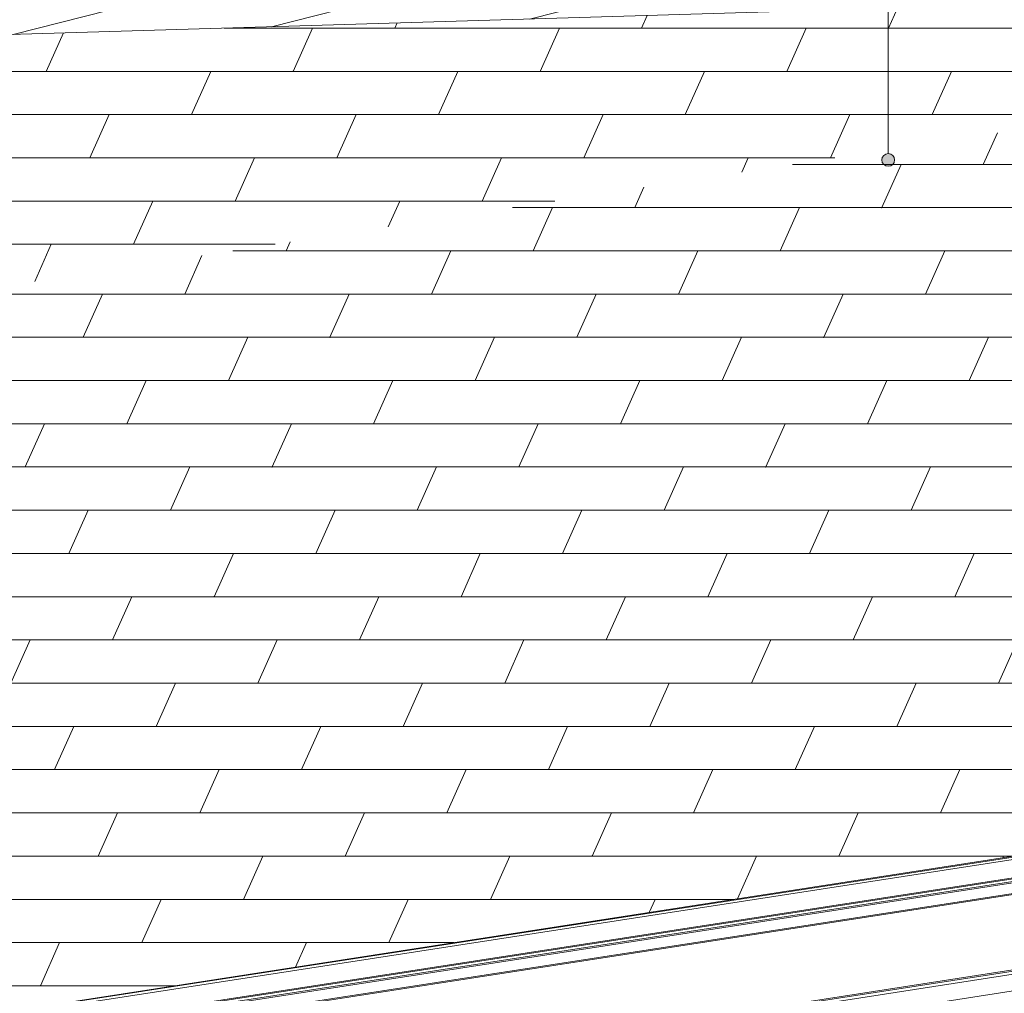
# Model space of a CAD drawing. Header units: millimetres. Extents: x -65 to 293624, y -1905 to 31061.
# Tile 177 of 256: x 110957 to 113266, y 22745 to 25029. Entities that reach past the tile are written whole.
import ezdxf

# ---------------------------------------------------------------- set-up
doc = ezdxf.new("R2010")
doc.units = ezdxf.units.MM
doc.header["$MEASUREMENT"] = 0
for name, color, linetype in [('00 Silt sein.AR', 7, 'Continuous'), ('1248 Vihmaveerennid.AR', 7, 'Continuous'), ('1263 Katusekate - plekk.AR', 7, 'Continuous')]:
    doc.layers.add(name, color=color, linetype=linetype)
doc.styles.add('GENERATED_STYLE_4', font='txt', dxfattribs={"width": 0.84})

# ---------------------------------------------------------------- blocks, each defined once
blk = doc.blocks.new('Section Element_1415_3', base_point=(20443.1, 12361.4))
at = {"layer": '1263 Katusekate - plekk.AR', "linetype": 'Continuous', "lineweight": 0, "true_color": 0x000000}
h = blk.add_hatch(dxfattribs=at)
h.set_pattern_fill('Valtsplekk_1_0003', color=178, style=0, pattern_type=2)
h.set_pattern_definition([(14.25803, (89987.18, 24697.27), (534.76955, 0.0002), [])])
h.paths.add_polyline_path([(104401.9, 25251.5), (104401.9, 24800.4), (115361.9, 25125.5), (115361.9, 25135.1), (115357.5, 25220.5), (115361.9, 25221.3), (115361.9, 25229.9), (115363.9, 25228.8), (115363.9, 25221.6), (122464.8, 26406.1), (117758.8, 26168.2), (117758.8, 25799), (117756.5, 25794.6), (117738.7, 25789.9), (117708.1, 25785.5), (117669.4, 25782.1), (117628.5, 25780.2), (117591.6, 25780.1), (117564.4, 25781.8), (117550.9, 25785.1), (117550.9, 26157.7), (106922.6, 25620.3), (106922.6, 25058), (106920.3, 25053.7), (106902.5, 25048.9), (106871.9, 25044.5), (106833.2, 25041.1), (106792.3, 25039.2), (106755.4, 25039.1), (106728.1, 25040.8), (106714.6, 25044.1), (106714.6, 25609.8), (106494, 25598.6)])
blk = doc.blocks.new('*X1520', base_point=(20443.1, 12361.4))
at = {"layer": '1263 Katusekate - plekk.AR', "color": 7, "linetype": 'Continuous', "lineweight": 13}
for p, q in [((113015.1, 25055.9), (112994.2, 25009)), ((112428.4, 25038.5), (112415.3, 25009)), ((111436.6, 25009), (111450.4, 25009)), ((111643.4, 25009), (111436.6, 25009)), ((111450.4, 25009), (111643.4, 25009)), ((111643.4, 25009), (111598.1, 24907.6)), ((112415.3, 25009), (111643.4, 25009)), ((111643.4, 25009), (111836.4, 25009)), ((111841.7, 25021.1), (111836.4, 25009)), ((111836.4, 25009), (112608.3, 25009)), ((112222.3, 25009), (112177, 24907.6)), ((112801.2, 25009), (112415.3, 25009)), ((112608.3, 25009), (112801.2, 25009)), ((112801.2, 25009), (112756, 24907.6)), ((113573.2, 25009), (112801.2, 25009)), ((112801.2, 25009), (112994.2, 25009)), ((112994.2, 25009), (113766.1, 25009)), ((111059.5, 24997.9), (111019.2, 24907.6)), ((110440.2, 24907.6), (111212.2, 24907.6)), ((110440.2, 24907.6), (111598.1, 24907.6)), ((111212.2, 24907.6), (111598.1, 24907.6)), ((111405.1, 24907.6), (111359.8, 24806.2)), ((111598.1, 24907.6), (112370, 24907.6)), ((111598.1, 24907.6), (112756, 24907.6)), ((111984.1, 24907.6), (111938.8, 24806.2)), ((112370, 24907.6), (112756, 24907.6)), ((112563, 24907.6), (112517.7, 24806.2)), ((112756, 24907.6), (113527.9, 24907.6)), ((112756, 24907.6), (113913.8, 24907.6)), ((113141.9, 24907.6), (113096.6, 24806.2)), ((110395, 24806.2), (111552.8, 24806.2)), ((111166.9, 24806.2), (111121.6, 24704.8)), ((111552.8, 24806.2), (112710.7, 24806.2)), ((111745.8, 24806.2), (111700.5, 24704.8)), ((112324.7, 24806.2), (112279.4, 24704.8)), ((112710.7, 24806.2), (113524.4, 24806.2)), ((112903.7, 24806.2), (112858.4, 24704.8)), ((111121.6, 24704.8), (110349.7, 24704.8)), ((110542.7, 24704.8), (111314.6, 24704.8)), ((111507.5, 24704.8), (111121.6, 24704.8)), ((111314.6, 24704.8), (111507.5, 24704.8)), ((111507.5, 24704.8), (111462.3, 24603.4)), ((112279.4, 24704.8), (111507.5, 24704.8)), ((111507.5, 24704.8), (111700.5, 24704.8)), ((111700.5, 24704.8), (112472.4, 24704.8)), ((112086.5, 24704.8), (112041.2, 24603.4)), ((112665.4, 24704.8), (112279.4, 24704.8)), ((112472.4, 24704.8), (112665.4, 24704.8)), ((112665.4, 24704.8), (112650.4, 24671.2)), ((112868.1, 24704.8), (112665.4, 24704.8)), ((112665.4, 24704.8), (112858.4, 24704.8)), ((112858.4, 24704.8), (112868.1, 24704.8)), ((110304.4, 24603.4), (111076.3, 24603.4)), ((110304.4, 24603.4), (111462.3, 24603.4)), ((111076.3, 24603.4), (111462.3, 24603.4)), ((111269.3, 24603.4), (111224, 24502)), ((111462.3, 24603.4), (112211.9, 24603.4)), ((111462.3, 24603.4), (112211.9, 24603.4)), ((111848.2, 24603.4), (111821.3, 24543.1)), ((110259.1, 24502), (111417, 24502)), ((111031, 24502), (110992.1, 24415)), ((111417, 24502), (111555.6, 24502))]:
    blk.add_line(p, q, dxfattribs=at)
for p in [(111598.1, 24907.6), (111598.1, 24907.6), (111598.1, 24907.6), (111598.1, 24907.6), (112756, 24907.6), (112756, 24907.6), (112756, 24907.6), (112756, 24907.6), (111462.3, 24603.4), (111462.3, 24603.4), (111462.3, 24603.4), (111462.3, 24603.4)]:
    blk.add_point(p, dxfattribs=at)
blk = doc.blocks.new('Section Element_1416_3', base_point=(20443.1, 12361.4))
at = {"layer": '1263 Katusekate - plekk.AR', "color": 7, "linetype": 'Continuous', "lineweight": 13}
blk.add_line((115361.9, 25125.5), (104401.9, 24800.4), dxfattribs=at)
at = {"layer": '1263 Katusekate - plekk.AR', "lineweight": 0}
blk.add_blockref('*X1520', (20443.1, 12361.4), dxfattribs=at)
blk = doc.blocks.new('Section Element_1428_3', base_point=(20443.1, 12361.4))
at = {"layer": '1248 Vihmaveerennid.AR', "color": 7, "linetype": 'Continuous', "lineweight": 13}
for p, q in [((107381.9, 22154), (129281.9, 25532.6)), ((107388.8, 22149.1), (129261.3, 25523.5)), ((107406.7, 22109.2), (129256.3, 25480)), ((107407, 22106.9), (129256.2, 25477.8)), ((107525.6, 22118.8), (129095.3, 25446.5)), ((107560.2, 22120.9), (129095.3, 25443.3)), ((107563.3, 22094.1), (129095.3, 25416)), ((107565.9, 22097.1), (129095.3, 25418.6)), ((107568, 21915.2), (129117.8, 25239.8)), ((107570.5, 21918.3), (129117.5, 25242.5)), ((107543.9, 21904.1), (115361.9, 23110.2)), ((107539.8, 21864.3), (115361.9, 23071))]:
    blk.add_line(p, q, dxfattribs=at)
blk = doc.blocks.new('*X1546', base_point=(20443.1, 12361.4))
at = {"layer": '1263 Katusekate - plekk.AR', "color": 7, "linetype": 'Continuous', "lineweight": 13}
for p, q in [((113249.7, 24763.8), (113216.5, 24689.5)), ((112769, 24689.5), (112830.5, 24689.5)), ((113023.5, 24689.5), (112769, 24689.5)), ((112830.5, 24689.5), (113023.5, 24689.5)), ((113023.5, 24689.5), (112978.2, 24588.1)), ((113795.4, 24689.5), (113023.5, 24689.5)), ((113023.5, 24689.5), (113216.5, 24689.5)), ((113216.5, 24689.5), (113988.4, 24689.5)), ((112420.5, 24635.7), (112399.3, 24588.1)), ((112112.7, 24588.1), (112592.3, 24588.1)), ((112112.7, 24588.1), (112978.2, 24588.1)), ((112206.3, 24588.1), (112161, 24486.7)), ((112592.3, 24588.1), (112978.2, 24588.1)), ((112785.2, 24588.1), (112740, 24486.7)), ((112978.2, 24588.1), (113750.1, 24588.1)), ((112978.2, 24588.1), (114136.1, 24588.1)), ((111591.4, 24507.6), (111582.1, 24486.7)), ((111384.1, 24475.6), (111343.8, 24385.3)), ((111456.4, 24486.7), (111775.1, 24486.7)), ((111775.1, 24486.7), (112932.9, 24486.7)), ((111968.1, 24486.7), (111922.8, 24385.3)), ((112547, 24486.7), (112501.7, 24385.3)), ((112932.9, 24486.7), (114090.8, 24486.7)), ((113125.9, 24486.7), (113080.6, 24385.3)), ((111343.8, 24385.3), (110800.2, 24385.3)), ((110800.2, 24385.3), (111536.8, 24385.3)), ((111150.9, 24385.3), (111105.6, 24283.9)), ((111729.8, 24385.3), (111343.8, 24385.3)), ((111536.8, 24385.3), (111729.8, 24385.3)), ((111729.8, 24385.3), (111684.5, 24283.9)), ((112501.7, 24385.3), (111729.8, 24385.3)), ((111729.8, 24385.3), (111922.8, 24385.3)), ((111922.8, 24385.3), (112694.7, 24385.3)), ((112308.7, 24385.3), (112263.4, 24283.9)), ((112887.7, 24385.3), (112501.7, 24385.3)), ((112694.7, 24385.3), (112887.7, 24385.3)), ((112887.7, 24385.3), (112842.4, 24283.9)), ((113659.6, 24385.3), (112887.7, 24385.3)), ((112887.7, 24385.3), (113080.6, 24385.3)), ((113080.6, 24385.3), (113852.5, 24385.3)), ((110526.7, 24283.9), (111298.6, 24283.9)), ((110526.7, 24283.9), (111684.5, 24283.9)), ((111298.6, 24283.9), (111684.5, 24283.9)), ((111491.5, 24283.9), (111446.3, 24182.5)), ((111684.5, 24283.9), (112456.4, 24283.9)), ((111684.5, 24283.9), (112842.4, 24283.9)), ((112070.5, 24283.9), (112025.2, 24182.5)), ((112456.4, 24283.9), (112842.4, 24283.9)), ((112649.4, 24283.9), (112604.1, 24182.5)), ((112842.4, 24283.9), (113614.3, 24283.9)), ((112842.4, 24283.9), (114000.2, 24283.9)), ((113228.3, 24283.9), (113183, 24182.5)), ((110481.4, 24182.5), (111639.2, 24182.5)), ((111253.3, 24182.5), (111208, 24081.1)), ((111639.2, 24182.5), (112797.1, 24182.5)), ((111832.2, 24182.5), (111786.9, 24081.1)), ((112411.1, 24182.5), (112365.9, 24081.1)), ((112797.1, 24182.5), (113954.9, 24182.5)), ((112990.1, 24182.5), (112944.8, 24081.1)), ((111208, 24081.1), (110436.1, 24081.1)), ((110629.1, 24081.1), (111401, 24081.1)), ((111015, 24081.1), (110969.7, 23979.7)), ((111593.9, 24081.1), (111208, 24081.1)), ((111401, 24081.1), (111593.9, 24081.1)), ((111593.9, 24081.1), (111548.7, 23979.7)), ((112365.9, 24081.1), (111593.9, 24081.1)), ((111593.9, 24081.1), (111786.9, 24081.1)), ((111786.9, 24081.1), (112558.8, 24081.1)), ((112172.9, 24081.1), (112127.6, 23979.7)), ((112751.8, 24081.1), (112365.9, 24081.1)), ((112558.8, 24081.1), (112751.8, 24081.1)), ((112751.8, 24081.1), (112706.5, 23979.7)), ((113523.7, 24081.1), (112751.8, 24081.1)), ((112751.8, 24081.1), (112944.8, 24081.1)), ((112944.8, 24081.1), (113716.7, 24081.1)), ((110390.8, 23979.7), (111162.7, 23979.7)), ((110390.8, 23979.7), (111548.7, 23979.7)), ((111162.7, 23979.7), (111548.7, 23979.7)), ((111355.7, 23979.7), (111310.4, 23878.3)), ((111548.7, 23979.7), (112320.6, 23979.7)), ((111548.7, 23979.7), (112706.5, 23979.7)), ((111934.6, 23979.7), (111889.3, 23878.3)), ((112320.6, 23979.7), (112706.5, 23979.7)), ((112513.5, 23979.7), (112468.3, 23878.3)), ((112706.5, 23979.7), (113478.4, 23979.7)), ((112706.5, 23979.7), (113864.4, 23979.7)), ((113092.5, 23979.7), (113047.2, 23878.3)), ((110345.5, 23878.3), (111503.4, 23878.3)), ((111117.4, 23878.3), (111072.1, 23776.9)), ((111503.4, 23878.3), (112661.2, 23878.3)), ((111696.4, 23878.3), (111651.1, 23776.9)), ((112275.3, 23878.3), (112230, 23776.9)), ((112661.2, 23878.3), (113819.1, 23878.3)), ((112854.2, 23878.3), (112808.9, 23776.9)), ((111072.1, 23776.9), (110300.2, 23776.9)), ((110493.2, 23776.9), (111265.1, 23776.9)), ((111458.1, 23776.9), (111072.1, 23776.9)), ((111265.1, 23776.9), (111458.1, 23776.9)), ((111458.1, 23776.9), (111412.8, 23675.5)), ((112230, 23776.9), (111458.1, 23776.9)), ((111458.1, 23776.9), (111651.1, 23776.9)), ((111651.1, 23776.9), (112423, 23776.9)), ((112037, 23776.9), (111991.7, 23675.5)), ((112616, 23776.9), (112230, 23776.9)), ((112423, 23776.9), (112616, 23776.9)), ((112616, 23776.9), (112570.7, 23675.5)), ((113387.9, 23776.9), (112616, 23776.9)), ((112616, 23776.9), (112808.9, 23776.9)), ((112808.9, 23776.9), (113580.8, 23776.9)), ((113194.9, 23776.9), (113149.6, 23675.5)), ((110255, 23675.5), (111026.9, 23675.5)), ((110255, 23675.5), (111412.8, 23675.5)), ((111026.9, 23675.5), (111412.8, 23675.5)), ((111219.8, 23675.5), (111174.6, 23574.1)), ((111412.8, 23675.5), (112184.7, 23675.5)), ((111412.8, 23675.5), (112570.7, 23675.5)), ((111798.8, 23675.5), (111753.5, 23574.1)), ((112184.7, 23675.5), (112570.7, 23675.5)), ((112377.7, 23675.5), (112332.4, 23574.1)), ((112570.7, 23675.5), (113342.6, 23675.5)), ((112570.7, 23675.5), (113728.5, 23675.5)), ((112956.6, 23675.5), (112911.3, 23574.1)), ((110209.7, 23574.1), (111367.5, 23574.1)), ((110981.6, 23574.1), (110936.3, 23472.7)), ((111367.5, 23574.1), (112525.4, 23574.1)), ((111560.5, 23574.1), (111515.2, 23472.7)), ((112139.4, 23574.1), (112094.2, 23472.7)), ((112525.4, 23574.1), (113683.2, 23574.1)), ((112718.4, 23574.1), (112673.1, 23472.7)), ((113297.3, 23574.1), (113252, 23472.7)), ((110357.4, 23472.7), (111129.3, 23472.7)), ((111322.2, 23472.7), (110936.3, 23472.7)), ((111129.3, 23472.7), (111322.2, 23472.7)), ((111322.2, 23472.7), (111277, 23371.3)), ((112094.2, 23472.7), (111322.2, 23472.7)), ((111322.2, 23472.7), (111515.2, 23472.7)), ((111515.2, 23472.7), (112287.1, 23472.7)), ((111901.2, 23472.7), (111855.9, 23371.3)), ((112480.1, 23472.7), (112094.2, 23472.7)), ((112287.1, 23472.7), (112480.1, 23472.7)), ((112480.1, 23472.7), (112434.8, 23371.3)), ((113252, 23472.7), (112480.1, 23472.7)), ((112480.1, 23472.7), (112673.1, 23472.7)), ((112673.1, 23472.7), (113445, 23472.7)), ((113059, 23472.7), (113013.8, 23371.3)), ((113638, 23472.7), (113252, 23472.7)), ((110119.1, 23371.3), (111277, 23371.3)), ((110891, 23371.3), (111277, 23371.3)), ((111084, 23371.3), (111038.7, 23269.9)), ((111277, 23371.3), (112048.9, 23371.3)), ((111277, 23371.3), (112434.8, 23371.3)), ((111662.9, 23371.3), (111617.6, 23269.9)), ((112048.9, 23371.3), (112434.8, 23371.3)), ((112241.8, 23371.3), (112196.6, 23269.9)), ((112434.8, 23371.3), (113206.7, 23371.3)), ((112434.8, 23371.3), (113592.7, 23371.3)), ((112820.8, 23371.3), (112775.5, 23269.9)), ((113206.7, 23371.3), (113592.7, 23371.3)), ((110073.8, 23269.9), (111231.7, 23269.9)), ((111231.7, 23269.9), (112389.5, 23269.9)), ((111424.7, 23269.9), (111379.4, 23168.5)), ((112003.6, 23269.9), (111958.3, 23168.5)), ((112389.5, 23269.9), (113547.4, 23269.9)), ((112582.5, 23269.9), (112537.2, 23168.5)), ((113161.4, 23269.9), (113116.2, 23168.5)), ((110221.5, 23168.5), (110993.4, 23168.5)), ((111186.4, 23168.5), (110800.4, 23168.5)), ((110993.4, 23168.5), (111186.4, 23168.5)), ((111186.4, 23168.5), (111141.1, 23067.1)), ((111958.3, 23168.5), (111186.4, 23168.5)), ((111186.4, 23168.5), (111379.4, 23168.5)), ((111379.4, 23168.5), (112151.3, 23168.5)), ((111765.3, 23168.5), (111720, 23067.1)), ((112344.3, 23168.5), (111958.3, 23168.5)), ((112151.3, 23168.5), (112344.3, 23168.5)), ((112344.3, 23168.5), (112299, 23067.1)), ((113116.2, 23168.5), (112344.3, 23168.5)), ((112344.3, 23168.5), (112537.2, 23168.5)), ((112537.2, 23168.5), (113309.1, 23168.5)), ((112923.2, 23168.5), (112877.9, 23067.1)), ((113502.1, 23168.5), (113116.2, 23168.5)), ((109983.3, 23067.1), (111141.1, 23067.1)), ((110755.2, 23067.1), (111141.1, 23067.1)), ((111141.1, 23067.1), (111913, 23067.1)), ((111141.1, 23067.1), (112299, 23067.1)), ((111527.1, 23067.1), (111481.8, 22965.7)), ((111913, 23067.1), (112299, 23067.1)), ((112106, 23067.1), (112060.7, 22965.7)), ((112299, 23067.1), (113070.9, 23067.1)), ((112299, 23067.1), (113288.3, 23067.1)), ((112684.9, 23067.1), (112640.2, 22967)), ((113070.9, 23067.1), (113288.3, 23067.1)), ((113263.9, 23067.1), (113262, 23063.1)), ((109938, 22965.7), (111095.8, 22965.7)), ((111095.8, 22965.7), (112253.7, 22965.7)), ((111288.8, 22965.7), (111243.5, 22864.3)), ((111867.7, 22965.7), (111822.5, 22864.3)), ((112253.7, 22965.7), (112632, 22965.7)), ((112446.7, 22965.7), (112432.9, 22935)), ((111050.5, 22864.3), (110664.6, 22864.3)), ((110857.6, 22864.3), (111050.5, 22864.3)), ((111050.5, 22864.3), (111005.3, 22762.9)), ((111822.5, 22864.3), (111050.5, 22864.3)), ((111050.5, 22864.3), (111243.5, 22864.3)), ((111243.5, 22864.3), (111975.8, 22864.3)), ((111629.5, 22864.3), (111603.8, 22806.9)), ((111975.8, 22864.3), (111822.5, 22864.3)), ((109847.4, 22762.9), (111005.3, 22762.9)), ((110619.3, 22762.9), (111005.3, 22762.9)), ((111005.3, 22762.9), (111319.5, 22762.9)), ((111005.3, 22762.9), (111319.5, 22762.9))]:
    blk.add_line(p, q, dxfattribs=at)
for p in [(112978.2, 24588.1), (112978.2, 24588.1), (112978.2, 24588.1), (112978.2, 24588.1), (111684.5, 24283.9), (111684.5, 24283.9), (111684.5, 24283.9), (111684.5, 24283.9), (112842.4, 24283.9), (112842.4, 24283.9), (112842.4, 24283.9), (112842.4, 24283.9), (111548.7, 23979.7), (111548.7, 23979.7), (111548.7, 23979.7), (111548.7, 23979.7), (112706.5, 23979.7), (112706.5, 23979.7), (112706.5, 23979.7), (112706.5, 23979.7), (111412.8, 23675.5), (111412.8, 23675.5), (111412.8, 23675.5), (111412.8, 23675.5), (112570.7, 23675.5), (112570.7, 23675.5), (112570.7, 23675.5), (112570.7, 23675.5), (111277, 23371.3), (111277, 23371.3), (111277, 23371.3), (111277, 23371.3), (112434.8, 23371.3), (112434.8, 23371.3), (112434.8, 23371.3), (112434.8, 23371.3), (111141.1, 23067.1), (111141.1, 23067.1), (111141.1, 23067.1), (111141.1, 23067.1), (112299, 23067.1), (112299, 23067.1), (112299, 23067.1), (112299, 23067.1), (111005.3, 22762.9), (111005.3, 22762.9), (111005.3, 22762.9), (111005.3, 22762.9)]:
    blk.add_point(p, dxfattribs=at)
blk = doc.blocks.new('*X1549', base_point=(20443.1, 12361.4))
at = {"layer": '1263 Katusekate - plekk.AR', "color": 7, "linetype": 'Continuous', "lineweight": 13}
for p, q in [((112847.5, 22999), (112847.5, 22997.2)), ((112225.6, 22902.9), (112225.6, 22901.3)), ((111603.8, 22806.9), (111603.8, 22805.3))]:
    blk.add_line(p, q, dxfattribs=at)
blk = doc.blocks.new('Section Element_1437_3', base_point=(20443.1, 12361.4))
at = {"layer": '1263 Katusekate - plekk.AR', "color": 7, "linetype": 'Continuous', "lineweight": 13}
blk.add_line((107381.9, 22154.5), (129281.9, 25538.3), dxfattribs=at)
at = {"layer": '1263 Katusekate - plekk.AR', "lineweight": 0}
for name in ['*X1546', '*X1549']:
    blk.add_blockref(name, (20443.1, 12361.4), dxfattribs=at)
blk = doc.blocks.new('Label_15_3', base_point=(112993.5, 24699.9))
at = {"layer": '00 Silt sein.AR', "linetype": 'Continuous', "lineweight": 0, "true_color": 0x000000}
blk.add_hatch(color=178, dxfattribs=at).paths.add_polyline_path([(112978.5, 24699.9), (112979.6, 24694.1), (112982.9, 24689.2), (112987.7, 24686), (112993.5, 24684.9), (112999.2, 24686), (113004.1, 24689.2), (113007.3, 24694.1), (113008.5, 24699.9), (113007.3, 24705.6), (113004.1, 24710.5), (112999.2, 24713.7), (112993.5, 24714.9), (112987.7, 24713.7), (112982.9, 24710.5), (112979.6, 24705.6)])
at = {"layer": '00 Silt sein.AR', "color": 7, "linetype": 'Continuous', "lineweight": 13}
for p, q in [((112993.5, 27380.3), (111993.5, 27380.3)), ((112993.5, 24714.9), (112993.5, 27380.3))]:
    blk.add_line(p, q, dxfattribs=at)
at = {"layer": '00 Silt sein.AR', "color": 7, "linetype": 'Continuous', "lineweight": 13, "flags": 128}
blk.add_lwpolyline([(111993.5, 27380.3, 1), (111601, 27380.3, 1)], format="xyb", close=True, dxfattribs=at)
at = {"layer": '00 Silt sein.AR', "color": 7, "linetype": 'Continuous', "lineweight": 13}
blk.add_circle((112993.5, 24699.9), 15, dxfattribs=at)
at = {"layer": '00 Silt sein.AR', "color": 7, "lineweight": 13, "insert": (111797.3, 27440.3), "char_height": 120, "attachment_point": 2, "style": 'GENERATED_STYLE_4'}
blk.add_mtext('\\A1;{\\pqc;\\pt0,20000;\\fArial|b0|i0|c0|p34;M01 \\fArial|b0|i0|c0|p34;\\A1{\\H.66x;\\S^  ;}\\fArial|b0|i0|c0|p34;\\fArial|b0|i0|c0|p34;\\A1{\\H.66x;\\S^  ;}\\fArial|b0|i0|c0|p34;\\fArial|b0|i0|c0|p34;\\fArial|b0|i0|c0|p34;\\fArial|b0|i0|c0|p34;\\fArial|b0|i0|c0|p34;\\fArial|b0|i0|c0|p34;\\fArial|b0|i0|c0|p34;\\fArial|b0|i0|c0|p34;\\fArial|b0|i0|c0|p34;\\fArial|b0|i0|c0|p34;\\fArial|b0|i0|c0|p34;\\fArial|b0|i0|c0|p34;\\fArial|b0|i0|c0|p34;\\fArial|b0|i0|c0|p34;\\fArial|b0|i0|c0|p34;\\fArial|b0|i0|c0|p34;\\fArial|b0|i0|c0|p34;\\fArial|b0|i0|c0|p34;\\fArial|b0|i0|c0|p34;\\fArial|b0|i0|c0|p34;\\fArial|b0|i0|c0|p34;\\fArial|b0|i0|c0|p34;\\fArial|b0|i0|c0|p34;\\fArial|b0|i0|c0|p34;\\fArial|b0|i0|c0|p34;\\fArial|b0|i0|c0|p34;\\fArial|b0|i0|c0|p34;\\fArial|b0|i0|c0|p34;\\fArial|b0|i0|c0|p34;\\fArial|b0|i0|c0|p34;\\fArial|b0|i0|c0|p34;\\fArial|b0|i0|c0|p34;\\fArial|b0|i0|c0|p34;\\fArial|b0|i0|c0|p34;\\fArial|b0|i0|c0|p34;\\fArial|b0|i0|c0|p34;\\fArial|b0|i0|c0|p34;\\fArial|b0|i0|c0|p34;\\fArial|b0|i0|c0|p34;\\fArial|b0|i0|c0|p34;\\fArial|b0|i0|c0|p34;\\fArial|b0|i0|c0|p34;\\fArial|b0|i0|c0|p34;\\fArial|b0|i0|c0|p34;}', dxfattribs=at)

msp = doc.modelspace()

# ---------------------------------------------------------------- block references
at = {"layer": '00 Silt sein.AR', "color": 7, "linetype": 'Continuous', "lineweight": 13}
msp.add_blockref('Label_15_3', (112993.5, 24699.9), dxfattribs=at)
at = {"layer": '1248 Vihmaveerennid.AR', "lineweight": 0}
msp.add_blockref('Section Element_1428_3', (20443.1, 12361.4), dxfattribs=at)
at = {"layer": '1263 Katusekate - plekk.AR', "lineweight": 0}
for name in ['Section Element_1415_3', 'Section Element_1437_3', 'Section Element_1416_3']:
    msp.add_blockref(name, (20443.1, 12361.4), dxfattribs=at)

doc.saveas('drawing.dxf')
